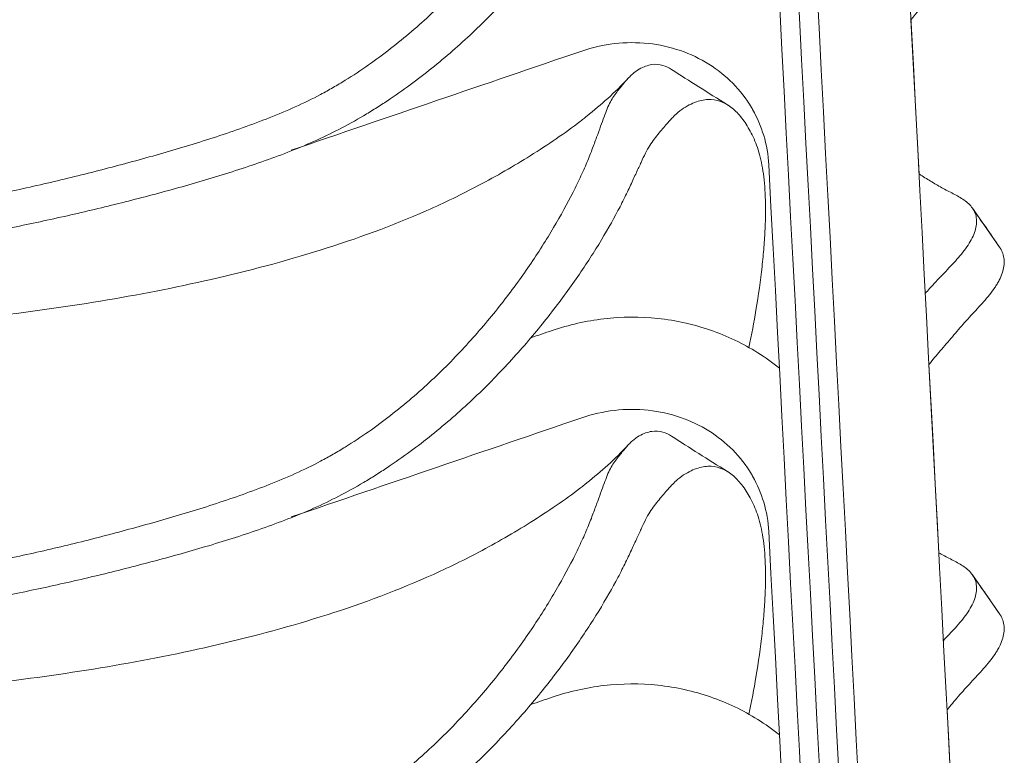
# Model space of a CAD drawing. Header units: centimetres. Extents: x -28 to 145, y -313 to 96.
# Tile 31 of 64: x 12 to 25, y -117 to -107. Entities that reach past the tile are written whole.
import ezdxf

# ---------------------------------------------------------------- set-up
doc = ezdxf.new("R2010")
doc.units = ezdxf.units.CM
doc.layers.add('Main lines', color=7, linetype='Continuous', lineweight=13, true_color=0x000000)
doc.layers.add('Predefinito', color=7, linetype='Continuous', true_color=0x000000)

# ---------------------------------------------------------------- blocks, each defined once
blk = doc.blocks.new('CB-298_Petal_Stacked_2D_Front')
at = {"layer": 'Main lines'}
for p, q in [((24.021, 89.556), (23.916, 91.564)), ((24.021, 89.556), (23.916, 91.564)), ((25.07, 88.605), (24.716, 89.112)), ((25.07, 88.605), (24.716, 89.112)), ((24.278, 84.627), (24.15, 87.079)), ((24.278, 84.627), (24.15, 87.079)), ((25.07, 83.832), (24.716, 84.339)), ((25.07, 83.832), (24.716, 84.339)), ((24.535, 79.717), (24.385, 82.585)), ((24.535, 79.717), (24.385, 82.585))]:
    blk.add_line(p, q, dxfattribs=at)
for points in [[(23.888, 69.109), (23.28, 80.738), (22.672, 92.366), (22.065, 103.995)], [(23.263, 104.057), (23.871, 92.429), (24.478, 80.8), (25.086, 69.172)], [(23.888, 64.337), (23.28, 75.965), (22.672, 87.593), (22.065, 99.222)], [(23.888, 59.564), (23.28, 71.192), (22.672, 82.821), (22.065, 94.449)], [(19.632, 91.157), (18.371, 90.727), (17.111, 90.296), (15.85, 89.866)], [(20.8, 90.918), (21.03, 90.768), (21.267, 90.618), (21.528, 90.457)], [(23.888, 54.791), (23.28, 66.419), (22.672, 78.048), (22.065, 89.676)], [(25.07, 88.605), (24.952, 88.774), (24.834, 88.943), (24.716, 89.112)], [(18.968, 87.425), (19.06, 87.457), (19.153, 87.488), (19.245, 87.52)], [(19.632, 86.384), (18.371, 85.954), (17.111, 85.523), (15.85, 85.093)], [(20.8, 86.145), (21.03, 85.995), (21.267, 85.845), (21.528, 85.684)], [(23.888, 50.018), (23.28, 61.647), (22.672, 73.275), (22.065, 84.903)], [(25.07, 83.832), (24.952, 84.001), (24.834, 84.17), (24.716, 84.339)], [(18.968, 82.652), (19.06, 82.684), (19.153, 82.715), (19.245, 82.747)]]:
    blk.add_open_spline(points, degree=3, dxfattribs=at)
for points, knots in [([(0, 88.206), (0.49, 88.205), (0.98, 88.214), (1.957, 88.251), (2.446, 88.279), (3.178, 88.324), (3.422, 88.339), (3.91, 88.37), (4.155, 88.385), (4.887, 88.431), (5.375, 88.462), (6.107, 88.514), (6.351, 88.532), (6.839, 88.572), (7.083, 88.593), (7.814, 88.662), (8.3, 88.714), (9.271, 88.832), (9.756, 88.899), (10.481, 89.011), (10.722, 89.051), (11.204, 89.135), (11.445, 89.179), (11.925, 89.274), (12.165, 89.324), (12.643, 89.429), (12.88, 89.485), (13.354, 89.603), (13.59, 89.665), (14.06, 89.794), (14.294, 89.861), (14.76, 90.003), (14.992, 90.078), (15.45, 90.242), (15.678, 90.33), (16.012, 90.481), (16.123, 90.535), (16.286, 90.621), (16.34, 90.651), (16.447, 90.713), (16.5, 90.744), (16.76, 90.904), (16.956, 91.043), (17.329, 91.334), (17.507, 91.486), (17.761, 91.724), (17.844, 91.805), (18.005, 91.969), (18.083, 92.052), (18.309, 92.301), (18.45, 92.469), (18.713, 92.804), (18.836, 92.972), (19.007, 93.222), (19.062, 93.306), (19.167, 93.471), (19.217, 93.552), (19.359, 93.791), (19.443, 93.945), (19.554, 94.165), (19.588, 94.236), (19.636, 94.34), (19.652, 94.374), (19.681, 94.441), (19.695, 94.473), (19.735, 94.569), (19.759, 94.629), (19.801, 94.743), (19.82, 94.796), (19.856, 94.895), (19.873, 94.94), (19.904, 95.025), (19.919, 95.064), (19.946, 95.138), (19.959, 95.172), (19.985, 95.234), (19.999, 95.262), (20.029, 95.314), (20.044, 95.337), (20.077, 95.383), (20.093, 95.404), (20.142, 95.467), (20.174, 95.505), (20.217, 95.555), (20.229, 95.568), (20.241, 95.581)], [322.610066, 322.610066, 322.610066, 322.610066, 337.38222, 337.38222, 352.154375, 352.154375, 359.540452, 359.540452, 366.926529, 366.926529, 381.698684, 381.698684, 389.084761, 389.084761, 396.470839, 396.470839, 411.242993, 411.242993, 426.015148, 426.015148, 433.401225, 433.401225, 440.787302, 440.787302, 448.173379, 448.173379, 455.559457, 455.559457, 462.945534, 462.945534, 470.331611, 470.331611, 477.717688, 477.717688, 485.103766, 485.103766, 488.796804, 488.796804, 490.643324, 490.643324, 492.489843, 492.489843, 499.87592, 499.87592, 507.261997, 507.261997, 510.955036, 510.955036, 514.648075, 514.648075, 522.034152, 522.034152, 529.420229, 529.420229, 533.113268, 533.113268, 536.806306, 536.806306, 544.192384, 544.192384, 547.885422, 547.885422, 549.731942, 549.731942, 551.578461, 551.578461, 555.2715, 555.2715, 558.964538, 558.964538, 562.657577, 562.657577, 566.350616, 566.350616, 570.043654, 570.043654, 573.736693, 573.736693, 577.429731, 577.429731, 581.12277, 581.12277, 588.508847, 588.508847, 591.578861, 591.578861, 591.578861, 591.578861]), ([(0, 87.831), (0.486, 87.83), (0.971, 87.84), (1.941, 87.873), (2.426, 87.896), (3.152, 87.933), (3.395, 87.946), (3.879, 87.972), (4.121, 87.985), (4.605, 88.012), (4.848, 88.026), (5.332, 88.054), (5.574, 88.068), (6.058, 88.099), (6.3, 88.115), (6.784, 88.149), (7.026, 88.168), (7.752, 88.229), (8.235, 88.276), (9.199, 88.383), (9.681, 88.443), (10.401, 88.545), (10.641, 88.582), (11.119, 88.658), (11.359, 88.699), (11.836, 88.785), (12.075, 88.831), (12.551, 88.928), (12.788, 88.98), (13.26, 89.088), (13.495, 89.145), (13.964, 89.264), (14.197, 89.326), (14.662, 89.457), (14.894, 89.526), (15.353, 89.674), (15.581, 89.753), (15.918, 89.884), (16.03, 89.93), (16.251, 90.029), (16.361, 90.081), (16.577, 90.193), (16.684, 90.252), (16.843, 90.346), (16.896, 90.378), (16.999, 90.443), (17.05, 90.476), (17.202, 90.577), (17.3, 90.646), (17.493, 90.788), (17.587, 90.86), (17.863, 91.081), (18.039, 91.235), (18.292, 91.473), (18.374, 91.554), (18.535, 91.717), (18.613, 91.8), (18.841, 92.047), (18.984, 92.213), (19.251, 92.544), (19.376, 92.709), (19.551, 92.955), (19.607, 93.036), (19.715, 93.197), (19.766, 93.277), (19.912, 93.512), (19.999, 93.661), (20.112, 93.871), (20.147, 93.938), (20.194, 94.034), (20.209, 94.066), (20.239, 94.127), (20.253, 94.156), (20.293, 94.243), (20.318, 94.296), (20.364, 94.395), (20.385, 94.439), (20.423, 94.523), (20.441, 94.563), (20.478, 94.636), (20.497, 94.67), (20.535, 94.732), (20.555, 94.76), (20.596, 94.813), (20.617, 94.839), (20.678, 94.913), (20.717, 94.959), (20.769, 95.018), (20.785, 95.035), (20.8, 95.051)], [470.567293, 470.567293, 470.567293, 470.567293, 485.272521, 485.272521, 499.977749, 499.977749, 507.330363, 507.330363, 514.682977, 514.682977, 522.035591, 522.035591, 529.388205, 529.388205, 536.740819, 536.740819, 544.093433, 544.093433, 558.798661, 558.798661, 573.503888, 573.503888, 580.856502, 580.856502, 588.209116, 588.209116, 595.56173, 595.56173, 602.914344, 602.914344, 610.266958, 610.266958, 617.619572, 617.619572, 624.972186, 624.972186, 632.3248, 632.3248, 636.001107, 636.001107, 639.677414, 639.677414, 643.353721, 643.353721, 645.191874, 645.191874, 647.030028, 647.030028, 650.706335, 650.706335, 654.382642, 654.382642, 661.735256, 661.735256, 665.411563, 665.411563, 669.08787, 669.08787, 676.440484, 676.440484, 683.793098, 683.793098, 687.469405, 687.469405, 691.145712, 691.145712, 698.498326, 698.498326, 702.174633, 702.174633, 704.012786, 704.012786, 705.85094, 705.85094, 709.527247, 709.527247, 713.203554, 713.203554, 716.879861, 716.879861, 720.556167, 720.556167, 724.232474, 724.232474, 727.908781, 727.908781, 735.261395, 735.261395, 738.446643, 738.446643, 738.446643, 738.446643]), ([(23.916, 91.564), (23.99, 91.657), (24.064, 91.748), (24.191, 91.902), (24.244, 91.964), (24.35, 92.089), (24.402, 92.151), (24.508, 92.274), (24.56, 92.335), (24.641, 92.426), (24.669, 92.457), (24.724, 92.517), (24.752, 92.546), (24.835, 92.636), (24.889, 92.696), (24.962, 92.788), (24.985, 92.818), (25.017, 92.866), (25.027, 92.881), (25.046, 92.913), (25.056, 92.93), (25.081, 92.977), (25.094, 93.009), (25.115, 93.071), (25.122, 93.102), (25.13, 93.161), (25.131, 93.189), (25.126, 93.244), (25.12, 93.271), (25.103, 93.32), (25.092, 93.343), (25.076, 93.369), (25.073, 93.373), (25.07, 93.377)], [1466.281235, 1466.281235, 1466.281235, 1466.281235, 1469.939528, 1469.939528, 1472.486521, 1472.486521, 1475.033514, 1475.033514, 1477.580506, 1477.580506, 1478.854003, 1478.854003, 1480.127499, 1480.127499, 1482.674492, 1482.674492, 1483.947989, 1483.947989, 1484.584737, 1484.584737, 1485.221485, 1485.221485, 1486.494981, 1486.494981, 1487.768478, 1487.768478, 1489.041974, 1489.041974, 1490.315471, 1490.315471, 1491.588967, 1491.588967, 1491.845395, 1491.845395, 1491.845395, 1491.845395]), ([(23.916, 91.564), (23.99, 91.657), (24.064, 91.748), (24.191, 91.902), (24.244, 91.964), (24.35, 92.089), (24.402, 92.151), (24.508, 92.274), (24.56, 92.335), (24.641, 92.426), (24.669, 92.457), (24.724, 92.517), (24.752, 92.546), (24.835, 92.636), (24.889, 92.696), (24.962, 92.788), (24.985, 92.818), (25.017, 92.866), (25.027, 92.881), (25.046, 92.913), (25.056, 92.93), (25.081, 92.977), (25.094, 93.009), (25.115, 93.071), (25.122, 93.102), (25.13, 93.161), (25.131, 93.189), (25.126, 93.244), (25.12, 93.271), (25.103, 93.32), (25.092, 93.343), (25.076, 93.369), (25.073, 93.373), (25.07, 93.377)], [1466.281235, 1466.281235, 1466.281235, 1466.281235, 1469.939528, 1469.939528, 1472.486521, 1472.486521, 1475.033514, 1475.033514, 1477.580506, 1477.580506, 1478.854003, 1478.854003, 1480.127499, 1480.127499, 1482.674492, 1482.674492, 1483.947989, 1483.947989, 1484.584737, 1484.584737, 1485.221485, 1485.221485, 1486.494981, 1486.494981, 1487.768478, 1487.768478, 1489.041974, 1489.041974, 1490.315471, 1490.315471, 1491.588967, 1491.588967, 1491.845395, 1491.845395, 1491.845395, 1491.845395]), ([(22.065, 89.676), (22.058, 89.806), (22.036, 89.935), (21.999, 90.059), (21.964, 90.176), (21.916, 90.288), (21.855, 90.395), (21.85, 90.404), (21.845, 90.413), (21.84, 90.422), (21.772, 90.536), (21.689, 90.642), (21.595, 90.738), (21.502, 90.832), (21.398, 90.915), (21.284, 90.987), (21.17, 91.058), (21.046, 91.117), (20.916, 91.162), (20.781, 91.208), (20.64, 91.24), (20.496, 91.255), (20.351, 91.27), (20.203, 91.27), (20.056, 91.253), (19.912, 91.236), (19.77, 91.204), (19.632, 91.157)], [92.074453, 92.074453, 92.074453, 92.074453, 92.506662, 92.506662, 92.506662, 92.915154, 92.915154, 92.915154, 92.950068, 92.950068, 92.950068, 93.394051, 93.394051, 93.394051, 93.827255, 93.827255, 93.827255, 94.261583, 94.261583, 94.261583, 94.708811, 94.708811, 94.708811, 95.157101, 95.157101, 95.157101, 95.59429, 95.59429, 95.59429, 95.59429]), ([(20.241, 90.808), (20.259, 90.826), (20.275, 90.843), (20.321, 90.883), (20.35, 90.904), (20.406, 90.937), (20.434, 90.95), (20.489, 90.969), (20.515, 90.976), (20.593, 90.988), (20.641, 90.984), (20.727, 90.959), (20.764, 90.941), (20.8, 90.918)], [591.578861, 591.578861, 591.578861, 591.578861, 595.894925, 595.894925, 603.281002, 603.281002, 610.667079, 610.667079, 618.053156, 618.053156, 632.825311, 632.825311, 645.232677, 645.232677, 645.232677, 645.232677]), ([(0, 83.433), (0.49, 83.433), (0.98, 83.442), (1.957, 83.479), (2.446, 83.506), (3.178, 83.551), (3.422, 83.566), (3.91, 83.597), (4.155, 83.612), (4.887, 83.658), (5.375, 83.689), (6.107, 83.741), (6.351, 83.759), (6.839, 83.799), (7.083, 83.821), (7.814, 83.889), (8.3, 83.941), (9.271, 84.059), (9.756, 84.126), (10.481, 84.238), (10.722, 84.278), (11.204, 84.362), (11.445, 84.406), (11.925, 84.501), (12.165, 84.551), (12.643, 84.657), (12.88, 84.712), (13.354, 84.83), (13.59, 84.892), (14.06, 85.021), (14.294, 85.088), (14.76, 85.23), (14.992, 85.306), (15.45, 85.469), (15.678, 85.557), (16.012, 85.708), (16.123, 85.762), (16.286, 85.849), (16.34, 85.878), (16.447, 85.94), (16.5, 85.971), (16.76, 86.132), (16.956, 86.27), (17.329, 86.561), (17.507, 86.713), (17.761, 86.951), (17.844, 87.032), (18.005, 87.196), (18.083, 87.279), (18.309, 87.528), (18.45, 87.696), (18.713, 88.031), (18.836, 88.199), (19.007, 88.45), (19.062, 88.533), (19.167, 88.698), (19.217, 88.779), (19.359, 89.018), (19.443, 89.173), (19.554, 89.392), (19.588, 89.464), (19.636, 89.567), (19.652, 89.601), (19.681, 89.668), (19.695, 89.7), (19.735, 89.796), (19.759, 89.856), (19.801, 89.97), (19.82, 90.023), (19.856, 90.122), (19.873, 90.168), (19.904, 90.252), (19.919, 90.291), (19.946, 90.365), (19.959, 90.399), (19.985, 90.461), (19.999, 90.489), (20.029, 90.541), (20.044, 90.564), (20.077, 90.61), (20.093, 90.632), (20.142, 90.694), (20.174, 90.733), (20.217, 90.782), (20.229, 90.795), (20.241, 90.808)], [322.610066, 322.610066, 322.610066, 322.610066, 337.38222, 337.38222, 352.154375, 352.154375, 359.540452, 359.540452, 366.926529, 366.926529, 381.698684, 381.698684, 389.084761, 389.084761, 396.470839, 396.470839, 411.242993, 411.242993, 426.015148, 426.015148, 433.401225, 433.401225, 440.787302, 440.787302, 448.173379, 448.173379, 455.559457, 455.559457, 462.945534, 462.945534, 470.331611, 470.331611, 477.717688, 477.717688, 485.103766, 485.103766, 488.796804, 488.796804, 490.643324, 490.643324, 492.489843, 492.489843, 499.87592, 499.87592, 507.261997, 507.261997, 510.955036, 510.955036, 514.648075, 514.648075, 522.034152, 522.034152, 529.420229, 529.420229, 533.113268, 533.113268, 536.806306, 536.806306, 544.192384, 544.192384, 547.885422, 547.885422, 549.731942, 549.731942, 551.578461, 551.578461, 555.2715, 555.2715, 558.964538, 558.964538, 562.657577, 562.657577, 566.350616, 566.350616, 570.043654, 570.043654, 573.736693, 573.736693, 577.429731, 577.429731, 581.12277, 581.12277, 588.508847, 588.508847, 591.578861, 591.578861, 591.578861, 591.578861]), ([(20.241, 90.808), (20.049, 90.605), (19.892, 90.465), (19.696, 90.309), (19.686, 90.301), (19.676, 90.293), (19.649, 90.271), (19.631, 90.257), (19.613, 90.244), (19.405, 90.084), (19.199, 89.943), (18.96, 89.794), (18.748, 89.661), (18.515, 89.527), (18.07, 89.292), (17.844, 89.183), (17.614, 89.081), (17.162, 88.882), (16.699, 88.713), (16.227, 88.566), (15.759, 88.419), (15.286, 88.294), (14.808, 88.185), (13.853, 87.966), (12.883, 87.812), (11.909, 87.698), (11.684, 87.671), (11.458, 87.647), (11.231, 87.625), (10.477, 87.55), (9.719, 87.497), (8.962, 87.459), (7.967, 87.409), (6.984, 87.385), (5.988, 87.376), (5.49, 87.371), (4.992, 87.37), (4.495, 87.371), (3.997, 87.371), (3.498, 87.376), (3, 87.382), (2.5, 87.388), (2.001, 87.394), (1.501, 87.4), (1.001, 87.407), (0.501, 87.414), (0, 87.413)], [-21.334745, -21.334745, -21.334745, -21.334745, -20.539842, -20.539842, -20.539842, -20.498373, -20.498373, -20.424135, -20.424135, -20.424135, -19.598631, -19.598631, -19.598631, -18.834779, -18.834779, -18.071679, -18.071679, -18.071679, -16.589979, -16.589979, -16.589979, -15.117521, -15.117521, -15.117521, -12.172531, -12.172531, -12.172531, -11.489667, -11.489667, -11.489667, -9.211857, -9.211857, -9.211857, -6.234192, -6.234192, -6.234192, -4.738971, -4.738971, -4.738971, -3.242263, -3.242263, -3.242263, -1.743138, -1.743138, -1.743138, -0.240844, -0.240844, -0.240844, -0.240844]), ([(20.8, 90.278), (20.819, 90.299), (20.839, 90.318), (20.891, 90.366), (20.924, 90.391), (20.989, 90.434), (21.022, 90.452), (21.084, 90.482), (21.115, 90.494), (21.204, 90.522), (21.26, 90.528), (21.367, 90.522), (21.418, 90.51), (21.488, 90.48), (21.508, 90.47), (21.528, 90.457)], [738.446643, 738.446643, 738.446643, 738.446643, 742.614009, 742.614009, 749.966623, 749.966623, 757.319237, 757.319237, 764.671851, 764.671851, 779.377079, 779.377079, 794.082307, 794.082307, 800.484859, 800.484859, 800.484859, 800.484859]), ([(21.528, 90.457), (21.531, 90.455), (21.534, 90.453), (21.56, 90.437), (21.582, 90.42), (21.648, 90.363), (21.689, 90.317), (21.767, 90.213), (21.804, 90.154), (21.871, 90.024), (21.901, 89.952), (21.952, 89.79), (21.973, 89.7), (22.004, 89.497), (22.015, 89.384), (22.025, 89.133), (22.023, 88.994), (22.013, 88.766), (22.008, 88.687), (21.995, 88.522), (21.987, 88.437), (21.958, 88.171), (21.932, 87.982), (21.872, 87.628), (21.842, 87.467), (21.806, 87.299)], [800.484859, 800.484859, 800.484859, 800.484859, 801.434921, 801.434921, 808.787535, 808.787535, 823.492763, 823.492763, 838.197991, 838.197991, 852.903219, 852.903219, 867.608447, 867.608447, 882.313674, 882.313674, 897.018902, 897.018902, 904.371516, 904.371516, 911.72413, 911.72413, 926.429358, 926.429358, 937.83915, 937.83915, 937.83915, 937.83915]), ([(0, 83.058), (0.486, 83.057), (0.971, 83.067), (1.941, 83.101), (2.426, 83.123), (3.152, 83.16), (3.395, 83.173), (3.879, 83.199), (4.121, 83.212), (4.605, 83.24), (4.848, 83.253), (5.332, 83.281), (5.574, 83.296), (6.058, 83.326), (6.3, 83.342), (6.784, 83.377), (7.026, 83.396), (7.752, 83.457), (8.235, 83.503), (9.199, 83.61), (9.681, 83.67), (10.401, 83.773), (10.641, 83.809), (11.119, 83.886), (11.359, 83.926), (11.836, 84.013), (12.075, 84.058), (12.551, 84.155), (12.788, 84.207), (13.26, 84.315), (13.495, 84.372), (13.964, 84.491), (14.197, 84.554), (14.662, 84.684), (14.894, 84.753), (15.353, 84.901), (15.581, 84.98), (15.918, 85.111), (16.03, 85.157), (16.251, 85.256), (16.361, 85.308), (16.577, 85.42), (16.684, 85.479), (16.843, 85.573), (16.896, 85.605), (16.999, 85.67), (17.05, 85.704), (17.202, 85.804), (17.3, 85.873), (17.493, 86.015), (17.587, 86.087), (17.863, 86.309), (18.039, 86.462), (18.292, 86.7), (18.374, 86.781), (18.535, 86.944), (18.613, 87.027), (18.841, 87.274), (18.984, 87.44), (19.251, 87.771), (19.376, 87.937), (19.551, 88.182), (19.607, 88.263), (19.715, 88.424), (19.766, 88.505), (19.912, 88.739), (19.999, 88.888), (20.112, 89.098), (20.147, 89.165), (20.194, 89.261), (20.209, 89.293), (20.239, 89.354), (20.253, 89.384), (20.293, 89.47), (20.318, 89.524), (20.364, 89.622), (20.385, 89.666), (20.423, 89.75), (20.441, 89.79), (20.478, 89.864), (20.497, 89.898), (20.535, 89.959), (20.555, 89.987), (20.596, 90.04), (20.617, 90.066), (20.678, 90.14), (20.717, 90.186), (20.769, 90.245), (20.785, 90.262), (20.8, 90.278)], [470.567293, 470.567293, 470.567293, 470.567293, 485.272521, 485.272521, 499.977749, 499.977749, 507.330363, 507.330363, 514.682977, 514.682977, 522.035591, 522.035591, 529.388205, 529.388205, 536.740819, 536.740819, 544.093433, 544.093433, 558.798661, 558.798661, 573.503888, 573.503888, 580.856502, 580.856502, 588.209116, 588.209116, 595.56173, 595.56173, 602.914344, 602.914344, 610.266958, 610.266958, 617.619572, 617.619572, 624.972186, 624.972186, 632.3248, 632.3248, 636.001107, 636.001107, 639.677414, 639.677414, 643.353721, 643.353721, 645.191874, 645.191874, 647.030028, 647.030028, 650.706335, 650.706335, 654.382642, 654.382642, 661.735256, 661.735256, 665.411563, 665.411563, 669.08787, 669.08787, 676.440484, 676.440484, 683.793098, 683.793098, 687.469405, 687.469405, 691.145712, 691.145712, 698.498326, 698.498326, 702.174633, 702.174633, 704.012786, 704.012786, 705.85094, 705.85094, 709.527247, 709.527247, 713.203554, 713.203554, 716.879861, 716.879861, 720.556167, 720.556167, 724.232474, 724.232474, 727.908781, 727.908781, 735.261395, 735.261395, 738.446643, 738.446643, 738.446643, 738.446643]), ([(24.716, 89.112), (24.702, 89.132), (24.685, 89.151), (24.649, 89.186), (24.628, 89.202), (24.564, 89.248), (24.516, 89.274), (24.441, 89.313), (24.416, 89.325), (24.366, 89.351), (24.342, 89.365), (24.268, 89.405), (24.219, 89.434), (24.123, 89.493), (24.074, 89.523), (24.024, 89.554), (24.022, 89.555), (24.021, 89.556)], [42.921811, 42.921811, 42.921811, 42.921811, 44.150995, 44.150995, 45.412452, 45.412452, 47.935366, 47.935366, 49.196823, 49.196823, 50.45828, 50.45828, 52.981193, 52.981193, 55.504107, 55.504107, 55.578641, 55.578641, 55.578641, 55.578641]), ([(24.716, 89.112), (24.702, 89.132), (24.685, 89.151), (24.649, 89.186), (24.628, 89.202), (24.564, 89.248), (24.516, 89.274), (24.441, 89.313), (24.416, 89.325), (24.366, 89.351), (24.342, 89.365), (24.268, 89.405), (24.219, 89.434), (24.123, 89.493), (24.074, 89.523), (24.024, 89.554), (24.022, 89.555), (24.021, 89.556)], [1451.499916, 1451.499916, 1451.499916, 1451.499916, 1452.7291, 1452.7291, 1453.990557, 1453.990557, 1456.513471, 1456.513471, 1457.774928, 1457.774928, 1459.036385, 1459.036385, 1461.559299, 1461.559299, 1464.082213, 1464.082213, 1464.156746, 1464.156746, 1464.156746, 1464.156746]), ([(24.716, 89.112), (24.702, 89.132), (24.685, 89.151), (24.649, 89.186), (24.628, 89.202), (24.564, 89.248), (24.516, 89.274), (24.441, 89.313), (24.416, 89.325), (24.366, 89.351), (24.342, 89.365), (24.268, 89.405), (24.219, 89.434), (24.123, 89.493), (24.074, 89.523), (24.024, 89.554), (24.022, 89.555), (24.021, 89.556)], [1451.499916, 1451.499916, 1451.499916, 1451.499916, 1452.7291, 1452.7291, 1453.990557, 1453.990557, 1456.513471, 1456.513471, 1457.774928, 1457.774928, 1459.036385, 1459.036385, 1461.559299, 1461.559299, 1464.082213, 1464.082213, 1464.156746, 1464.156746, 1464.156746, 1464.156746]), ([(24.102, 88.003), (24.12, 88.023), (24.139, 88.044), (24.185, 88.095), (24.212, 88.125), (24.268, 88.185), (24.297, 88.215), (24.382, 88.305), (24.44, 88.364), (24.549, 88.484), (24.599, 88.545), (24.665, 88.639), (24.685, 88.67), (24.718, 88.732), (24.732, 88.763), (24.754, 88.824), (24.761, 88.854), (24.77, 88.912), (24.771, 88.94), (24.766, 88.994), (24.761, 89.02), (24.743, 89.067), (24.731, 89.09), (24.717, 89.111), (24.716, 89.111), (24.716, 89.112)], [26.911803, 26.911803, 26.911803, 26.911803, 27.752054, 27.752054, 29.013511, 29.013511, 30.274968, 30.274968, 32.797882, 32.797882, 35.320796, 35.320796, 36.582253, 36.582253, 37.84371, 37.84371, 39.105167, 39.105167, 40.366624, 40.366624, 41.628081, 41.628081, 42.889538, 42.889538, 42.921811, 42.921811, 42.921811, 42.921811]), ([(24.15, 87.079), (24.199, 87.138), (24.248, 87.196), (24.35, 87.316), (24.402, 87.378), (24.508, 87.501), (24.56, 87.563), (24.641, 87.654), (24.669, 87.684), (24.724, 87.744), (24.752, 87.774), (24.835, 87.863), (24.889, 87.923), (24.962, 88.015), (24.985, 88.046), (25.017, 88.093), (25.027, 88.109), (25.046, 88.141), (25.056, 88.157), (25.081, 88.205), (25.094, 88.236), (25.115, 88.298), (25.122, 88.329), (25.13, 88.388), (25.131, 88.417), (25.126, 88.471), (25.12, 88.498), (25.103, 88.547), (25.092, 88.57), (25.076, 88.596), (25.073, 88.6), (25.07, 88.605)], [-60.943986, -60.943986, -60.943986, -60.943986, -58.580835, -58.580835, -56.033843, -56.033843, -53.48685, -53.48685, -52.213353, -52.213353, -50.939857, -50.939857, -48.392864, -48.392864, -47.119368, -47.119368, -46.482619, -46.482619, -45.845871, -45.845871, -44.572375, -44.572375, -43.298878, -43.298878, -42.025382, -42.025382, -40.751885, -40.751885, -39.478389, -39.478389, -39.221961, -39.221961, -39.221961, -39.221961]), ([(24.15, 87.079), (24.199, 87.138), (24.248, 87.196), (24.35, 87.316), (24.402, 87.378), (24.508, 87.501), (24.56, 87.563), (24.641, 87.654), (24.669, 87.684), (24.724, 87.744), (24.752, 87.774), (24.835, 87.863), (24.889, 87.923), (24.962, 88.015), (24.985, 88.046), (25.017, 88.093), (25.027, 88.109), (25.046, 88.141), (25.056, 88.157), (25.081, 88.205), (25.094, 88.236), (25.115, 88.298), (25.122, 88.329), (25.13, 88.388), (25.131, 88.417), (25.126, 88.471), (25.12, 88.498), (25.103, 88.547), (25.092, 88.57), (25.076, 88.596), (25.073, 88.6), (25.07, 88.605)], [1429.00631, 1429.00631, 1429.00631, 1429.00631, 1431.369461, 1431.369461, 1433.916454, 1433.916454, 1436.463447, 1436.463447, 1437.736943, 1437.736943, 1439.010439, 1439.010439, 1441.557432, 1441.557432, 1442.830929, 1442.830929, 1443.467677, 1443.467677, 1444.104425, 1444.104425, 1445.377922, 1445.377922, 1446.651418, 1446.651418, 1447.924914, 1447.924914, 1449.198411, 1449.198411, 1450.471907, 1450.471907, 1450.728335, 1450.728335, 1450.728335, 1450.728335]), ([(24.15, 87.079), (24.199, 87.138), (24.248, 87.196), (24.35, 87.316), (24.402, 87.378), (24.508, 87.501), (24.56, 87.563), (24.641, 87.654), (24.669, 87.684), (24.724, 87.744), (24.752, 87.774), (24.835, 87.863), (24.889, 87.923), (24.962, 88.015), (24.985, 88.046), (25.017, 88.093), (25.027, 88.109), (25.046, 88.141), (25.056, 88.157), (25.081, 88.205), (25.094, 88.236), (25.115, 88.298), (25.122, 88.329), (25.13, 88.388), (25.131, 88.417), (25.126, 88.471), (25.12, 88.498), (25.103, 88.547), (25.092, 88.57), (25.076, 88.596), (25.073, 88.6), (25.07, 88.605)], [1429.00631, 1429.00631, 1429.00631, 1429.00631, 1431.369461, 1431.369461, 1433.916454, 1433.916454, 1436.463447, 1436.463447, 1437.736943, 1437.736943, 1439.010439, 1439.010439, 1441.557432, 1441.557432, 1442.830929, 1442.830929, 1443.467677, 1443.467677, 1444.104425, 1444.104425, 1445.377922, 1445.377922, 1446.651418, 1446.651418, 1447.924914, 1447.924914, 1449.198411, 1449.198411, 1450.471907, 1450.471907, 1450.728335, 1450.728335, 1450.728335, 1450.728335]), ([(19.245, 87.52), (19.463, 87.594), (19.689, 87.645), (19.917, 87.672), (20.152, 87.699), (20.389, 87.7), (20.622, 87.676), (20.856, 87.651), (21.086, 87.6), (21.307, 87.524), (21.523, 87.449), (21.729, 87.351), (21.921, 87.231), (22.019, 87.17), (22.113, 87.103), (22.203, 87.03)], [3.997716, 3.997716, 3.997716, 3.997716, 4.690167, 4.690167, 4.690167, 5.402307, 5.402307, 5.402307, 6.116269, 6.116269, 6.116269, 6.81371, 6.81371, 6.81371, 7.170955, 7.170955, 7.170955, 7.170955]), ([(22.065, 84.903), (22.058, 85.034), (22.036, 85.162), (21.999, 85.286), (21.964, 85.403), (21.916, 85.516), (21.855, 85.622), (21.85, 85.631), (21.845, 85.64), (21.84, 85.649), (21.772, 85.763), (21.689, 85.87), (21.595, 85.965), (21.502, 86.059), (21.398, 86.142), (21.284, 86.214), (21.17, 86.285), (21.046, 86.344), (20.916, 86.389), (20.781, 86.436), (20.64, 86.467), (20.496, 86.482), (20.351, 86.498), (20.203, 86.497), (20.056, 86.48), (19.912, 86.463), (19.77, 86.431), (19.632, 86.384)], [92.074453, 92.074453, 92.074453, 92.074453, 92.506662, 92.506662, 92.506662, 92.915154, 92.915154, 92.915154, 92.950068, 92.950068, 92.950068, 93.394051, 93.394051, 93.394051, 93.827255, 93.827255, 93.827255, 94.261583, 94.261583, 94.261583, 94.708811, 94.708811, 94.708811, 95.157101, 95.157101, 95.157101, 95.59429, 95.59429, 95.59429, 95.59429]), ([(20.241, 86.036), (20.259, 86.054), (20.275, 86.07), (20.321, 86.11), (20.35, 86.131), (20.406, 86.164), (20.434, 86.177), (20.489, 86.196), (20.515, 86.203), (20.593, 86.215), (20.641, 86.211), (20.727, 86.187), (20.764, 86.169), (20.8, 86.145)], [591.578861, 591.578861, 591.578861, 591.578861, 595.894925, 595.894925, 603.281002, 603.281002, 610.667079, 610.667079, 618.053156, 618.053156, 632.825311, 632.825311, 645.232677, 645.232677, 645.232677, 645.232677]), ([(0, 78.661), (0.49, 78.66), (0.98, 78.669), (1.957, 78.706), (2.446, 78.733), (3.178, 78.778), (3.422, 78.793), (3.91, 78.824), (4.155, 78.839), (4.887, 78.885), (5.375, 78.916), (6.107, 78.968), (6.351, 78.987), (6.839, 79.026), (7.083, 79.048), (7.814, 79.116), (8.3, 79.168), (9.271, 79.287), (9.756, 79.353), (10.481, 79.465), (10.722, 79.505), (11.204, 79.589), (11.445, 79.633), (11.925, 79.728), (12.165, 79.778), (12.643, 79.884), (12.88, 79.94), (13.354, 80.057), (13.59, 80.119), (14.06, 80.248), (14.294, 80.315), (14.76, 80.457), (14.992, 80.533), (15.45, 80.696), (15.678, 80.784), (16.012, 80.935), (16.123, 80.989), (16.286, 81.076), (16.34, 81.106), (16.447, 81.167), (16.5, 81.198), (16.76, 81.359), (16.956, 81.497), (17.329, 81.788), (17.507, 81.941), (17.761, 82.178), (17.844, 82.259), (18.005, 82.423), (18.083, 82.506), (18.309, 82.755), (18.45, 82.923), (18.713, 83.259), (18.836, 83.427), (19.007, 83.677), (19.062, 83.76), (19.167, 83.925), (19.217, 84.006), (19.359, 84.246), (19.443, 84.4), (19.554, 84.619), (19.588, 84.691), (19.636, 84.794), (19.652, 84.828), (19.681, 84.895), (19.695, 84.928), (19.735, 85.023), (19.759, 85.084), (19.801, 85.197), (19.82, 85.25), (19.856, 85.349), (19.873, 85.395), (19.904, 85.479), (19.919, 85.518), (19.946, 85.592), (19.959, 85.626), (19.985, 85.688), (19.999, 85.716), (20.029, 85.768), (20.044, 85.792), (20.077, 85.837), (20.093, 85.859), (20.142, 85.921), (20.174, 85.96), (20.217, 86.009), (20.229, 86.023), (20.241, 86.036)], [322.610066, 322.610066, 322.610066, 322.610066, 337.38222, 337.38222, 352.154375, 352.154375, 359.540452, 359.540452, 366.926529, 366.926529, 381.698684, 381.698684, 389.084761, 389.084761, 396.470839, 396.470839, 411.242993, 411.242993, 426.015148, 426.015148, 433.401225, 433.401225, 440.787302, 440.787302, 448.173379, 448.173379, 455.559457, 455.559457, 462.945534, 462.945534, 470.331611, 470.331611, 477.717688, 477.717688, 485.103766, 485.103766, 488.796804, 488.796804, 490.643324, 490.643324, 492.489843, 492.489843, 499.87592, 499.87592, 507.261997, 507.261997, 510.955036, 510.955036, 514.648075, 514.648075, 522.034152, 522.034152, 529.420229, 529.420229, 533.113268, 533.113268, 536.806306, 536.806306, 544.192384, 544.192384, 547.885422, 547.885422, 549.731942, 549.731942, 551.578461, 551.578461, 555.2715, 555.2715, 558.964538, 558.964538, 562.657577, 562.657577, 566.350616, 566.350616, 570.043654, 570.043654, 573.736693, 573.736693, 577.429731, 577.429731, 581.12277, 581.12277, 588.508847, 588.508847, 591.578861, 591.578861, 591.578861, 591.578861]), ([(20.241, 86.035), (20.049, 85.833), (19.892, 85.692), (19.696, 85.536), (19.686, 85.528), (19.676, 85.52), (19.649, 85.498), (19.631, 85.485), (19.613, 85.471), (19.405, 85.311), (19.199, 85.171), (18.96, 85.021), (18.748, 84.888), (18.515, 84.754), (18.07, 84.519), (17.844, 84.41), (17.614, 84.308), (17.162, 84.109), (16.699, 83.94), (16.227, 83.793), (15.759, 83.646), (15.286, 83.521), (14.808, 83.412), (13.853, 83.193), (12.883, 83.039), (11.909, 82.925), (11.684, 82.899), (11.458, 82.874), (11.231, 82.852), (10.477, 82.777), (9.719, 82.724), (8.962, 82.686), (7.967, 82.636), (6.984, 82.612), (5.988, 82.603), (5.49, 82.599), (4.992, 82.598), (4.495, 82.598), (3.997, 82.599), (3.498, 82.603), (3, 82.609), (2.5, 82.615), (2.001, 82.621), (1.501, 82.628), (1.001, 82.634), (0.501, 82.641), (0, 82.64)], [-21.334745, -21.334745, -21.334745, -21.334745, -20.539842, -20.539842, -20.539842, -20.498373, -20.498373, -20.424135, -20.424135, -20.424135, -19.598631, -19.598631, -19.598631, -18.834779, -18.834779, -18.071679, -18.071679, -18.071679, -16.589979, -16.589979, -16.589979, -15.117521, -15.117521, -15.117521, -12.172531, -12.172531, -12.172531, -11.489667, -11.489667, -11.489667, -9.211857, -9.211857, -9.211857, -6.234192, -6.234192, -6.234192, -4.738971, -4.738971, -4.738971, -3.242263, -3.242263, -3.242263, -1.743138, -1.743138, -1.743138, -0.240844, -0.240844, -0.240844, -0.240844]), ([(20.8, 85.505), (20.819, 85.526), (20.839, 85.545), (20.891, 85.593), (20.924, 85.618), (20.989, 85.661), (21.022, 85.679), (21.084, 85.709), (21.115, 85.721), (21.204, 85.749), (21.26, 85.755), (21.367, 85.75), (21.418, 85.737), (21.488, 85.707), (21.508, 85.697), (21.528, 85.684)], [738.446643, 738.446643, 738.446643, 738.446643, 742.614009, 742.614009, 749.966623, 749.966623, 757.319237, 757.319237, 764.671851, 764.671851, 779.377079, 779.377079, 794.082307, 794.082307, 800.484859, 800.484859, 800.484859, 800.484859]), ([(21.528, 85.684), (21.531, 85.683), (21.534, 85.681), (21.56, 85.664), (21.582, 85.647), (21.648, 85.59), (21.689, 85.544), (21.767, 85.44), (21.804, 85.382), (21.871, 85.251), (21.901, 85.179), (21.952, 85.017), (21.973, 84.927), (22.004, 84.724), (22.015, 84.612), (22.025, 84.36), (22.023, 84.221), (22.013, 83.993), (22.008, 83.914), (21.995, 83.749), (21.987, 83.664), (21.958, 83.398), (21.932, 83.209), (21.872, 82.855), (21.842, 82.694), (21.806, 82.526)], [800.484859, 800.484859, 800.484859, 800.484859, 801.434921, 801.434921, 808.787535, 808.787535, 823.492763, 823.492763, 838.197991, 838.197991, 852.903219, 852.903219, 867.608447, 867.608447, 882.313674, 882.313674, 897.018902, 897.018902, 904.371516, 904.371516, 911.72413, 911.72413, 926.429358, 926.429358, 937.83915, 937.83915, 937.83915, 937.83915]), ([(0, 78.285), (0.486, 78.284), (0.971, 78.294), (1.941, 78.328), (2.426, 78.35), (3.152, 78.387), (3.395, 78.4), (3.879, 78.426), (4.121, 78.44), (4.605, 78.467), (4.848, 78.48), (5.332, 78.508), (5.574, 78.523), (6.058, 78.553), (6.3, 78.569), (6.784, 78.604), (7.026, 78.623), (7.752, 78.684), (8.235, 78.73), (9.199, 78.837), (9.681, 78.897), (10.401, 79), (10.641, 79.036), (11.119, 79.113), (11.359, 79.153), (11.836, 79.24), (12.075, 79.286), (12.551, 79.383), (12.788, 79.434), (13.26, 79.542), (13.495, 79.599), (13.964, 79.719), (14.197, 79.781), (14.662, 79.912), (14.894, 79.98), (15.353, 80.128), (15.581, 80.207), (15.918, 80.338), (16.03, 80.384), (16.251, 80.483), (16.361, 80.535), (16.577, 80.647), (16.684, 80.706), (16.843, 80.801), (16.896, 80.833), (16.999, 80.898), (17.05, 80.931), (17.202, 81.031), (17.3, 81.101), (17.493, 81.242), (17.587, 81.314), (17.863, 81.536), (18.039, 81.69), (18.292, 81.928), (18.374, 82.008), (18.535, 82.171), (18.613, 82.254), (18.841, 82.502), (18.984, 82.668), (19.251, 82.999), (19.376, 83.164), (19.551, 83.409), (19.607, 83.49), (19.715, 83.652), (19.766, 83.732), (19.912, 83.966), (19.999, 84.116), (20.112, 84.325), (20.147, 84.392), (20.194, 84.489), (20.209, 84.52), (20.239, 84.581), (20.253, 84.611), (20.293, 84.697), (20.318, 84.751), (20.364, 84.849), (20.385, 84.894), (20.423, 84.978), (20.441, 85.017), (20.478, 85.091), (20.497, 85.125), (20.535, 85.186), (20.555, 85.214), (20.596, 85.268), (20.617, 85.293), (20.678, 85.368), (20.717, 85.413), (20.769, 85.473), (20.785, 85.49), (20.8, 85.505)], [470.567293, 470.567293, 470.567293, 470.567293, 485.272521, 485.272521, 499.977749, 499.977749, 507.330363, 507.330363, 514.682977, 514.682977, 522.035591, 522.035591, 529.388205, 529.388205, 536.740819, 536.740819, 544.093433, 544.093433, 558.798661, 558.798661, 573.503888, 573.503888, 580.856502, 580.856502, 588.209116, 588.209116, 595.56173, 595.56173, 602.914344, 602.914344, 610.266958, 610.266958, 617.619572, 617.619572, 624.972186, 624.972186, 632.3248, 632.3248, 636.001107, 636.001107, 639.677414, 639.677414, 643.353721, 643.353721, 645.191874, 645.191874, 647.030028, 647.030028, 650.706335, 650.706335, 654.382642, 654.382642, 661.735256, 661.735256, 665.411563, 665.411563, 669.08787, 669.08787, 676.440484, 676.440484, 683.793098, 683.793098, 687.469405, 687.469405, 691.145712, 691.145712, 698.498326, 698.498326, 702.174633, 702.174633, 704.012786, 704.012786, 705.85094, 705.85094, 709.527247, 709.527247, 713.203554, 713.203554, 716.879861, 716.879861, 720.556167, 720.556167, 724.232474, 724.232474, 727.908781, 727.908781, 735.261395, 735.261395, 738.446643, 738.446643, 738.446643, 738.446643]), ([(24.716, 84.339), (24.702, 84.359), (24.685, 84.378), (24.649, 84.413), (24.628, 84.43), (24.564, 84.475), (24.516, 84.502), (24.441, 84.54), (24.416, 84.553), (24.366, 84.579), (24.342, 84.592), (24.304, 84.613), (24.291, 84.62), (24.278, 84.627)], [42.921811, 42.921811, 42.921811, 42.921811, 44.150995, 44.150995, 45.412452, 45.412452, 47.935366, 47.935366, 49.196823, 49.196823, 50.45828, 50.45828, 51.118985, 51.118985, 51.118985, 51.118985]), ([(24.716, 84.339), (24.702, 84.359), (24.685, 84.378), (24.649, 84.413), (24.628, 84.43), (24.564, 84.475), (24.516, 84.502), (24.441, 84.54), (24.416, 84.553), (24.366, 84.579), (24.342, 84.592), (24.304, 84.613), (24.291, 84.62), (24.278, 84.627)], [1418.215234, 1418.215234, 1418.215234, 1418.215234, 1419.444418, 1419.444418, 1420.705875, 1420.705875, 1423.228789, 1423.228789, 1424.490246, 1424.490246, 1425.751703, 1425.751703, 1426.412408, 1426.412408, 1426.412408, 1426.412408]), ([(24.716, 84.339), (24.702, 84.359), (24.685, 84.378), (24.649, 84.413), (24.628, 84.43), (24.564, 84.475), (24.516, 84.502), (24.441, 84.54), (24.416, 84.553), (24.366, 84.579), (24.342, 84.592), (24.304, 84.613), (24.291, 84.62), (24.278, 84.627)], [1418.215234, 1418.215234, 1418.215234, 1418.215234, 1419.444418, 1419.444418, 1420.705875, 1420.705875, 1423.228789, 1423.228789, 1424.490246, 1424.490246, 1425.751703, 1425.751703, 1426.412408, 1426.412408, 1426.412408, 1426.412408]), ([(24.338, 83.486), (24.391, 83.541), (24.444, 83.596), (24.549, 83.711), (24.599, 83.772), (24.665, 83.866), (24.685, 83.897), (24.718, 83.959), (24.732, 83.99), (24.754, 84.051), (24.761, 84.081), (24.77, 84.139), (24.771, 84.167), (24.766, 84.221), (24.761, 84.247), (24.743, 84.295), (24.731, 84.317), (24.717, 84.338), (24.716, 84.339), (24.716, 84.339)], [30.466517, 30.466517, 30.466517, 30.466517, 32.797882, 32.797882, 35.320796, 35.320796, 36.582253, 36.582253, 37.84371, 37.84371, 39.105167, 39.105167, 40.366624, 40.366624, 41.628081, 41.628081, 42.889538, 42.889538, 42.921811, 42.921811, 42.921811, 42.921811]), ([(24.385, 82.585), (24.408, 82.612), (24.432, 82.64), (24.508, 82.728), (24.56, 82.79), (24.641, 82.881), (24.669, 82.911), (24.724, 82.971), (24.752, 83.001), (24.835, 83.09), (24.889, 83.15), (24.962, 83.242), (24.985, 83.273), (25.017, 83.32), (25.027, 83.336), (25.046, 83.368), (25.056, 83.384), (25.081, 83.432), (25.094, 83.463), (25.115, 83.525), (25.122, 83.556), (25.13, 83.615), (25.131, 83.644), (25.126, 83.698), (25.12, 83.725), (25.103, 83.774), (25.092, 83.797), (25.076, 83.823), (25.073, 83.827), (25.07, 83.832)], [-57.158145, -57.158145, -57.158145, -57.158145, -56.033843, -56.033843, -53.48685, -53.48685, -52.213353, -52.213353, -50.939857, -50.939857, -48.392864, -48.392864, -47.119368, -47.119368, -46.482619, -46.482619, -45.845871, -45.845871, -44.572375, -44.572375, -43.298878, -43.298878, -42.025382, -42.025382, -40.751885, -40.751885, -39.478389, -39.478389, -39.221961, -39.221961, -39.221961, -39.221961]), ([(24.385, 82.585), (24.408, 82.612), (24.432, 82.64), (24.508, 82.728), (24.56, 82.79), (24.641, 82.881), (24.669, 82.911), (24.724, 82.971), (24.752, 83.001), (24.835, 83.09), (24.889, 83.15), (24.962, 83.242), (24.985, 83.273), (25.017, 83.32), (25.027, 83.336), (25.046, 83.368), (25.056, 83.384), (25.081, 83.432), (25.094, 83.463), (25.115, 83.525), (25.122, 83.556), (25.13, 83.615), (25.131, 83.644), (25.126, 83.698), (25.12, 83.725), (25.103, 83.774), (25.092, 83.797), (25.076, 83.823), (25.073, 83.827), (25.07, 83.832)], [1399.507469, 1399.507469, 1399.507469, 1399.507469, 1400.631772, 1400.631772, 1403.178765, 1403.178765, 1404.452261, 1404.452261, 1405.725758, 1405.725758, 1408.272751, 1408.272751, 1409.546247, 1409.546247, 1410.182995, 1410.182995, 1410.819743, 1410.819743, 1412.09324, 1412.09324, 1413.366736, 1413.366736, 1414.640233, 1414.640233, 1415.913729, 1415.913729, 1417.187226, 1417.187226, 1417.443654, 1417.443654, 1417.443654, 1417.443654]), ([(24.385, 82.585), (24.408, 82.612), (24.432, 82.64), (24.508, 82.728), (24.56, 82.79), (24.641, 82.881), (24.669, 82.911), (24.724, 82.971), (24.752, 83.001), (24.835, 83.09), (24.889, 83.15), (24.962, 83.242), (24.985, 83.273), (25.017, 83.32), (25.027, 83.336), (25.046, 83.368), (25.056, 83.384), (25.081, 83.432), (25.094, 83.463), (25.115, 83.525), (25.122, 83.556), (25.13, 83.615), (25.131, 83.644), (25.126, 83.698), (25.12, 83.725), (25.103, 83.774), (25.092, 83.797), (25.076, 83.823), (25.073, 83.827), (25.07, 83.832)], [1399.507469, 1399.507469, 1399.507469, 1399.507469, 1400.631772, 1400.631772, 1403.178765, 1403.178765, 1404.452261, 1404.452261, 1405.725758, 1405.725758, 1408.272751, 1408.272751, 1409.546247, 1409.546247, 1410.182995, 1410.182995, 1410.819743, 1410.819743, 1412.09324, 1412.09324, 1413.366736, 1413.366736, 1414.640233, 1414.640233, 1415.913729, 1415.913729, 1417.187226, 1417.187226, 1417.443654, 1417.443654, 1417.443654, 1417.443654]), ([(19.245, 82.747), (19.463, 82.821), (19.689, 82.872), (19.917, 82.899), (20.152, 82.926), (20.389, 82.928), (20.622, 82.903), (20.856, 82.878), (21.086, 82.827), (21.307, 82.751), (21.523, 82.676), (21.729, 82.578), (21.921, 82.458), (22.019, 82.397), (22.113, 82.33), (22.203, 82.258)], [3.997716, 3.997716, 3.997716, 3.997716, 4.690167, 4.690167, 4.690167, 5.402307, 5.402307, 5.402307, 6.116269, 6.116269, 6.116269, 6.81371, 6.81371, 6.81371, 7.170959, 7.170959, 7.170959, 7.170959])]:
    blk.add_open_spline(points, degree=3, knots=knots, dxfattribs=at)

msp = doc.modelspace()

# ---------------------------------------------------------------- block references
at = {"layer": 'Predefinito'}
msp.add_blockref('CB-298_Petal_Stacked_2D_Front', (0, -198.658), dxfattribs=at)

doc.saveas('drawing.dxf')
